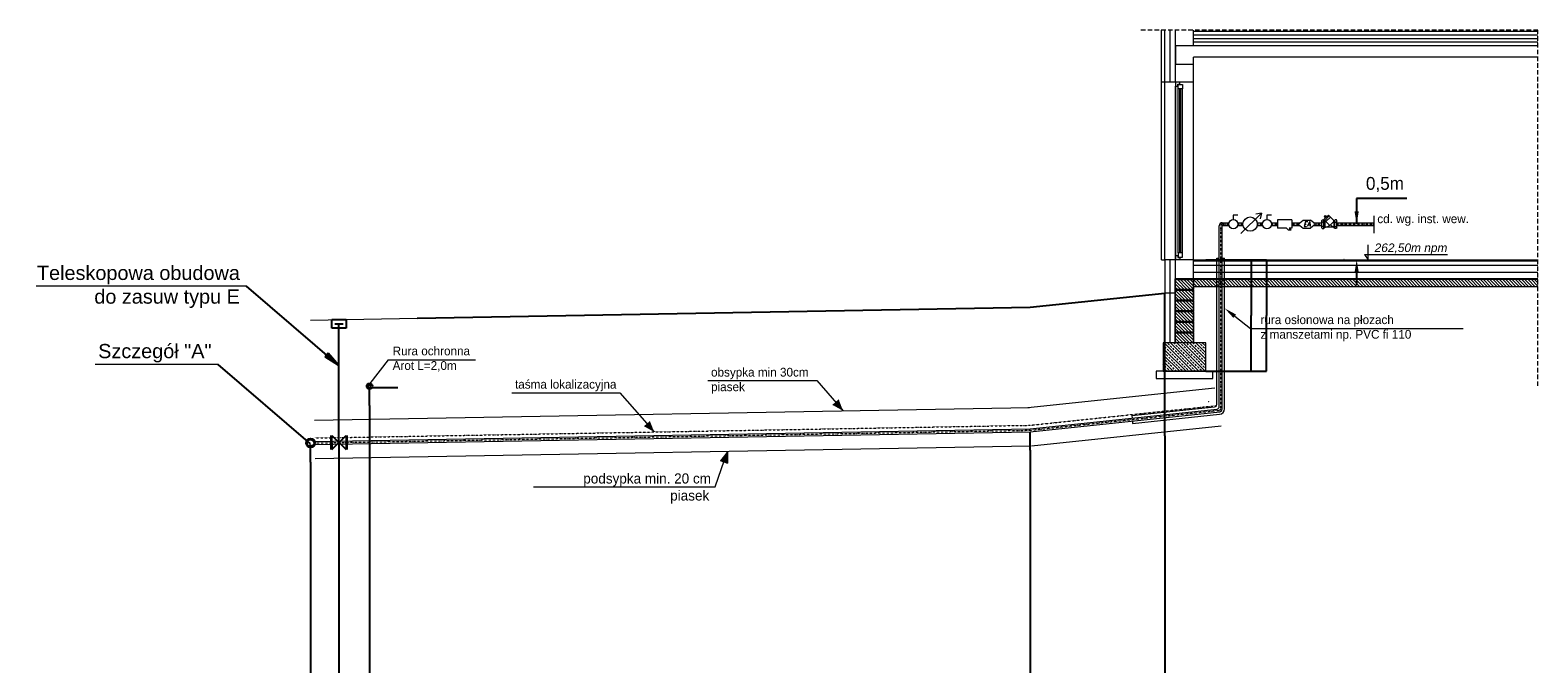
# Model space of a CAD drawing. Extents: x -34599 to 125690, y -105249 to 21518.
# Tile 2 of 64: x -1859 to 19369, y -28346 to -19429. Entities that reach past the tile are written whole.
import ezdxf
from ezdxf.enums import TextEntityAlignment as Align

# ---------------------------------------------------------------- set-up
doc = ezdxf.new("R2010")
doc.units = 0
doc.header["$MEASUREMENT"] = 0
doc.linetypes.add('DASHDOT', pattern=[500, 250, -125, 0, -125])
doc.linetypes.add('DASHED2', pattern=[9.524999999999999, 6.35, -3.175])
doc.layers.get('0').update_dxf_attribs({"linetype": 'CONTINUOUS'})
doc.layers.get('Defpoints').update_dxf_attribs({"linetype": 'CONTINUOUS'})
for name, color, linetype, lineweight in [('_P_EKO_armatura', 7, 'CONTINUOUS', 20), ('_P_EKO_budynek', 252, 'CONTINUOUS', 15), ('_P_EKO_obsypka', 253, 'CONTINUOUS', 9), ('_P_EKO_opis', 7, 'CONTINUOUS', 13), ('_P_EKO_przyłącze_wody', 162, 'CONTINUOUS', 15), ('_P_EKO_rura_ochronna', 250, 'CONTINUOUS', 13), ('_S_EKO_PODSYPKA', 4, 'CONTINUOUS', 15), ('obsybka', 6, 'CONTINUOUS', 13), ('obsypka', 253, 'CONTINUOUS', 9)]:
    doc.layers.add(name, color=color, linetype=linetype, lineweight=lineweight)
doc.layers.add('tekst', color=7, linetype='CONTINUOUS')
doc.styles.add('CP_ATTR', font='ROMANS.SHX')
doc.styles.add('CP_TXTCON_IT', font='ROMANS.SHX', dxfattribs={"width": 0.8, "oblique": 15})
doc.styles.get("Standard").update_dxf_attribs({"font": '-125'})
doc.dimstyles.new('ISO', dxfattribs={"dimtxt": 180, "dimasz": 180, "dimexe": 180, "dimexo": 180, "dimgap": 90, "dimtad": 1, "dimtoh": 1, "dimdec": 0, "dimzin": 0, "dimdsep": 46, "dimtxsty": 'Standard', "dimsah": 1, "dimcen": 90, "dimdle": 100, "dimadec": 4, "dimazin": 0, "dimtfac": 1, "dimtdec": 4, "dimtofl": 0, "dimtmove": 0, "dimatfit": 3, "dimfxl": 0, "dimtvp": 180, "dimtolj": 1, "dimtzin": 0, "dimarcsym": 0})
doc.dimstyles.get("Standard").update_dxf_attribs({"dimtxt": 0.18, "dimasz": 0.18, "dimexe": 0.18, "dimexo": 0.0625, "dimgap": 0.09, "dimtad": 0, "dimtih": 1, "dimtoh": 1, "dimdec": 4, "dimzin": 0, "dimdsep": 46, "dimtxsty": 'Standard', "dimcen": 0.09, "dimadec": 0, "dimazin": 0, "dimtfac": 1, "dimtdec": 4, "dimtofl": 0, "dimtmove": 0, "dimatfit": 3, "dimfxl": 0, "dimtolj": 1, "dimtzin": 0, "dimarcsym": 0})

# ---------------------------------------------------------------- blocks, each defined once
blk = doc.blocks.new('*D391')
at = {"layer": '_P_EKO_opis', "color": 0, "lineweight": -2}
for p, q in [((17524.98132457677, -21799.17649851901), (16817.83846743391, -21799.17649851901)), ((16817.83846743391, -21799.17649851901), (16817.83846743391, -22159.17649851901)), ((16643.59419643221, -22159.17649851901), (16637.83846743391, -22159.17649851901)), ((16643.59419643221, -22659.17649851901), (16637.83846743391, -22659.17649851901)), ((16817.83846743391, -22839.17649851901), (16817.83846743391, -23019.17649851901))]:
    blk.add_line(p, q, dxfattribs=at)
at = {"layer": '_P_EKO_opis', "color": 0}
for points in [[(16787.83846743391, -21979.17649851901), (16847.83846743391, -21979.17649851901), (16817.83846743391, -22159.17649851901)], [(16847.83846743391, -22839.17649851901), (16787.83846743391, -22839.17649851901), (16817.83846743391, -22659.17649851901)]]:
    blk.add_solid(points, dxfattribs=at)
at = {"layer": 'Defpoints', "color": 0}
for p in [(16823.59419643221, -22159.17649851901), (16817.83846743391, -22659.17649851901), (16823.59419643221, -22659.17649851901)]:
    blk.add_point(p, dxfattribs=at)
at = {"layer": '_P_EKO_opis', "color": 0, "linetype": 'ByBlock', "insert": (17216.40989600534, -21602.03364137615), "char_height": 180, "attachment_point": 5}
blk.add_mtext('\\A1;\\A1;0,5m', dxfattribs=at)
blk = doc.blocks.new('*D392')
at = {"color": 0, "linetype": 'ByBlock', "lineweight": -2}
for p, q in [((14693.99013893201, -22659.176641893), (15332.78252812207, -22659.17716505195)), ((15332.60252797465, -22659.35716490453), (15332.60188551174, -23443.82319240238)), ((15332.60124275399, -24228.64921990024), (15332.6018852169, -23444.18319240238)), ((14693.98885341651, -24228.8286968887), (15332.78124260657, -24228.82922004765))]:
    blk.add_line(p, q, dxfattribs=at)
at = {"color": 0}
for points in [[(15332.63252797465, -22659.3571649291), (15332.57252797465, -22659.35716487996), (15332.60252812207, -22659.17716490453)], [(15332.57124275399, -24228.64921987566), (15332.63124275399, -24228.64921992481), (15332.60124260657, -24228.82921990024)]]:
    blk.add_solid(points, dxfattribs=at)
at = {"layer": 'Defpoints', "color": 0}
for p in [(14693.92763893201, -22659.17664184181), (15332.60252812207, -22659.17716490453), (14693.92635341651, -24228.82869683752)]:
    blk.add_point(p, dxfattribs=at)
at = {"color": 0, "linetype": 'ByBlock', "insert": (15332.60188536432, -23444.00319240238), "char_height": 0.18, "attachment_point": 5}
blk.add_mtext('\\A1;1569.6521', dxfattribs=at)
blk = doc.blocks.new('*D398')
at = {"color": 0, "linetype": 'ByBlock', "lineweight": -2}
for p, q in [((14793.99013893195, -22659.17672373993), (15548.38444805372, -22659.17672373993)), ((15548.20444805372, -22659.35672373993), (15548.20444805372, -23443.82271728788)), ((15548.20444805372, -24228.64871083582), (15548.20444805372, -23444.18271728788)), ((14793.98885341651, -24228.82871083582), (15548.38444805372, -24228.82871083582))]:
    blk.add_line(p, q, dxfattribs=at)
at = {"color": 0}
for points in [[(15548.23444805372, -22659.35672373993), (15548.17444805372, -22659.35672373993), (15548.20444805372, -22659.17672373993)], [(15548.17444805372, -24228.64871083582), (15548.23444805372, -24228.64871083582), (15548.20444805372, -24228.82871083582)]]:
    blk.add_solid(points, dxfattribs=at)
at = {"layer": 'Defpoints', "color": 0}
for p in [(14793.92763893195, -22659.17672373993), (15548.20444805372, -22659.17672373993), (14793.92635341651, -24228.82871083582)]:
    blk.add_point(p, dxfattribs=at)
at = {"color": 0, "linetype": 'ByBlock', "insert": (15548.20444805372, -23444.00271728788), "char_height": 0.18, "attachment_point": 5}
blk.add_mtext('\\A1;1569.6520', dxfattribs=at)

msp = doc.modelspace()

# ---------------------------------------------------------------- hatches: boundary and pattern name
msp.add_hatch(color=256).paths.add_polyline_path([(2292.814243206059, -24025.84922194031), (2488.423189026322, -24149.60479829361), (2335.686139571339, -23974.83481750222), (2293.201279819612, -24026.09408773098)])
msp.add_hatch(color=256).paths.add_polyline_path([(2292.814243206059, -24025.84922194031), (2488.423189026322, -24149.60479829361), (2335.686139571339, -23974.83481750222), (2293.201279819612, -24026.09408773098)])
at = {"layer": '_P_EKO_budynek', "ltscale": 0.3}
h = msp.add_hatch(dxfattribs=at)
h.set_pattern_fill('ANSI31', color=256, scale=10, angle=180, style=0)
h.set_pattern_definition([(135, (128490.2460745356, -92593.44233281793), (22.45064030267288, 22.45064030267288), [])])
h.paths.add_polyline_path([(14518.92641626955, -23803.43686566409), (14518.92641626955, -23828.82871083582), (14518.92641626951, -23828.82873809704), (14393.83776886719, -23828.82872445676), (14393.83776886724, -23828.82871083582), (14393.83776885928, -23688.82871773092), (14518.9264087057, -23688.82871136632)])
h.paths.add_polyline_path([(14393.83776885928, -23688.82871773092), (14393.83776886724, -23828.82871083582), (14268.92641626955, -23828.82871083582), (14268.92641626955, -23688.82872408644)])
h.paths.add_polyline_path([(14518.92875627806, -22939.17650844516), (16200.09668692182, -22939.17650844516), (16200.09668692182, -23039.17650844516), (14518.92875627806, -23039.17650844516)])
h.paths.add_polyline_path([(16200.09668692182, -23039.17650844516), (16200.09668692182, -22939.17650844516), (19369.16112148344, -22939.17650844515), (19369.16112148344, -23039.17650844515)])
h.paths.add_polyline_path([(14518.92875627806, -22939.17650844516), (14518.92875627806, -23039.17650844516), (14518.92636583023, -23039.17650844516), (14518.92636844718, -23078.82867075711), (14393.83776882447, -23078.82865711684), (14393.83776881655, -22939.17650844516), (14518.92635923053, -22939.17650844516)])
h.paths.add_polyline_path([(14393.83776881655, -22939.17650844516), (14393.83776882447, -23078.82865711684), (14268.92877331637, -23078.82864349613), (14268.92877331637, -22939.1765083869), (14268.92877331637, -22939.17650844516)])
h.paths.add_polyline_path([(14268.92775332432, -23378.82867043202), (14268.92775332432, -23238.8286836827), (14393.83776883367, -23238.82867732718), (14393.83776884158, -23378.82868405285)])
h.paths.add_polyline_path([(14393.83776884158, -23378.82868405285), (14393.83776883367, -23238.82867732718), (14518.92637900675, -23238.82867096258), (14518.927736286, -23238.82867096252), (14518.927736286, -23378.82869769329), (14518.92638824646, -23378.82869769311)])
h.paths.add_polyline_path([(14393.83776885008, -23528.82869752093), (14393.83776884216, -23388.8286907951), (14518.92638890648, -23388.8286844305), (14518.92640863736, -23388.8286844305), (14518.92640863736, -23528.82871116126), (14518.92639814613, -23528.82871116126)])
h.paths.add_polyline_path([(14393.83776884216, -23388.8286907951), (14393.83776885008, -23528.82869752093), (14268.92642567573, -23528.82868389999), (14268.92642567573, -23388.82869715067)])
h.paths.add_polyline_path([(14268.92826332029, -23228.82865696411), (14268.92826332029, -23088.82867021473), (14393.83776882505, -23088.82866385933), (14393.83776883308, -23228.82867058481)])
h.paths.add_polyline_path([(14393.83776883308, -23228.82867058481), (14393.83776882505, -23088.82866385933), (14518.9263691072, -23088.82865749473), (14518.92824628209, -23088.82865749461), (14518.92824628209, -23228.82868422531), (14518.92637834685, -23228.82868422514)])
h.paths.add_polyline_path([(14268.92643330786, -23678.82869736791), (14268.92643330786, -23538.82871061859), (14393.83776885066, -23538.82870426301), (14393.8377688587, -23678.82871098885)])
h.paths.add_polyline_path([(14393.8377688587, -23678.82871098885), (14393.83776885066, -23538.82870426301), (14518.92639880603, -23538.82869789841), (14518.92641626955, -23538.82869789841), (14518.92641626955, -23678.82872462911), (14518.92640804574, -23678.82872462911)])
h = msp.add_hatch(dxfattribs=at)
h.set_pattern_fill('ANSI33', color=256, scale=10, angle=180, style=0)
h.set_pattern_definition([(135, (128490.2460745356, -92593.44233281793), (44.90128060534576, 44.90128060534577), []), (135, (128445.3447940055, -92593.44233281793), (44.90128060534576, 44.90128060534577), [31.75, -15.875])])
h.paths.add_polyline_path([(14693.92635341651, -23828.8287108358), (14693.92635341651, -24228.82812994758), (14693.92635341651, -24228.82871083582), (14599.91983367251, -24228.82871083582), (14599.91983367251, -24228.82812994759), (14393.83776890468, -24228.82665532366), (14393.83776888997, -24228.82665532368), (14393.83776886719, -23828.82871083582), (14518.92641794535, -23828.82871083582)])
h.paths.add_polyline_path([(14393.83776886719, -23828.82871083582), (14393.83776888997, -24228.82665532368), (14093.92635341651, -24228.82450930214), (14093.92635341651, -23828.82871083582), (14118.9236555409, -23828.82871083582), (14188.01945474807, -23828.82871083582), (14258.9264523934, -23828.82871083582), (14263.9264523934, -23828.82871083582), (14268.92641626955, -23828.82871083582), (14393.83776886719, -23828.82872445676)])
at = {"layer": '_P_EKO_obsypka', "lineweight": 13}
h = msp.add_hatch(color=7, dxfattribs=at)
h.paths.add_polyline_path([(9587.455662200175, -24785.88714783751), (9526.835510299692, -24631.75783830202), (9484.817169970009, -24668.49555521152)])
h.paths.add_polyline_path([(9442.798829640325, -24705.23327212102), (9587.455662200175, -24785.88714783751), (9484.817169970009, -24668.49555521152)])
h = msp.add_hatch(color=7, dxfattribs=at)
h.paths.add_polyline_path([(6927.185270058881, -25083.19696438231), (6866.565118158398, -24929.06765484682), (6824.546777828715, -24965.80537175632)])
h.paths.add_polyline_path([(6782.528437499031, -25002.54308866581), (6927.185270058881, -25083.19696438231), (6824.546777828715, -24965.80537175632)])
h = msp.add_hatch(color=7, dxfattribs=at)
h.paths.add_polyline_path([(7957.111158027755, -25354.93567229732), (7853.941336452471, -25484.49891859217), (7906.766302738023, -25502.51901028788)])
h.paths.add_polyline_path([(7959.591269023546, -25520.5391019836), (7957.111158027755, -25354.93567229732), (7906.766302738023, -25502.51901028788)])

# ---------------------------------------------------------------- linework, layer by layer
at = {"lineweight": 13}
for p, q in [((16420.92053391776, -22031.51621456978, -0.0002621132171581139), (16357.45355935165, -22094.9831891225, -0.0002621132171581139)), ((16362.10978120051, -22049.6037579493, -0.0002621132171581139), (16375.57141542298, -22036.15718120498, -0.0002621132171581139)), ((16371.85793448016, -22059.36282722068, -0.0002621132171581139), (16362.10978120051, -22049.6037579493, -0.0002621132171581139)), ((16369.39431501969, -22061.82369099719, -0.0002621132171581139), (16369.10843593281, -22064.3822621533, -0.0002621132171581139)), ((16369.10843593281, -22064.3822621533, -0.0002621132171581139), (16378.57024366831, -22073.85466521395, -0.0002621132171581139)), ((16369.39431501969, -22061.82369099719, -0.0002621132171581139), (16387.78318816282, -22043.45538669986, -0.0002621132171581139)), ((16433.0783755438, -22043.68767050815, -0.0002621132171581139), (16369.61140095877, -22107.1546450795, -0.0002621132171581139)), ((16371.85793448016, -22059.36282722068, -0.0002621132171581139), (16374.41686425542, -22059.07980734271, -0.0002621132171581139)), ((16374.41686425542, -22059.07980734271, -0.0002621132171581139), (16375.87551748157, -22055.34973807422, -0.0002621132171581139)), ((16383.87863620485, -22068.55217458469, -0.0002621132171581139), (16374.41686425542, -22059.07980734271, -0.0002621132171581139)), ((16385.31956870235, -22045.91625045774, -0.0002621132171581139), (16375.57141542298, -22036.15718120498, -0.0002621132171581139)), ((16385.03368511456, -22048.47486188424, -0.0002621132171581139), (16381.30198570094, -22049.92933962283, -0.0002621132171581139)), ((16385.03368511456, -22048.47486188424, -0.0002621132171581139), (16385.31956870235, -22045.91625045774, -0.0002621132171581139)), ((16394.49545706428, -22057.94722912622, -0.0002621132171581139), (16385.03368511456, -22048.47486188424, -0.0002621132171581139)), ((16448.94511919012, -22059.55441413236, -0.0002621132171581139), (16385.48495177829, -22123.01458157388, -0.0002621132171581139)), ((16387.78318816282, -22043.45538669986, -0.0002621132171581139), (16390.3420776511, -22043.17237125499, -0.0002621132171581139)), ((16390.3420776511, -22043.17237125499, -0.0002621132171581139), (16399.80388538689, -22052.64477431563, -0.0002621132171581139)), ((16493.38123404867, -22103.97691447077, -0.0002621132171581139), (16420.92053391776, -22031.51621456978, -0.0002621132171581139)), ((15705.06524244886, -22099.03119171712, -0.0002621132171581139), (15705.02538103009, -22213.22444003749, -0.0002621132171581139)), ((15828.33998620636, -22213.26748502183, -0.0002621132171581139), (15705.02538103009, -22213.22444003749, -0.0002621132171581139)), ((15904.78563377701, -22099.10090748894, -0.0002621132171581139), (15705.06524244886, -22099.03119171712, -0.0002621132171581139)), ((15854.50877037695, -22239.45454439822, -0.0002621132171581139), (15828.33998620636, -22213.26748502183, -0.0002621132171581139)), ((15869.03780699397, -22213.28169160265, -0.0002621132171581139), (15895.20659047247, -22239.46875030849, -0.0002621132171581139)), ((15904.74577305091, -22213.29415579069, -0.0002621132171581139), (15869.03780699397, -22213.28169160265, -0.0002621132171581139)), ((15904.78563377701, -22099.10090748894, -0.0002621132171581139), (15904.74577305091, -22213.29415579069, -0.0002621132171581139)), ((16328.19609765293, -22105.91144474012, -0.0002621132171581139), (16332.01283136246, -22097.49438743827, -0.0002621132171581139)), ((16328.19609765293, -22212.4415522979, -0.0002621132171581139), (16328.19609765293, -22105.91144474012, -0.0002621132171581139)), ((16328.19609765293, -22120.49008311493, -0.0002621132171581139), (16332.01289145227, -22128.90727294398, -0.0002621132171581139)), ((16332.01289145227, -22128.90727294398, -0.0002621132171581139), (16328.19609765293, -22144.42201493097, -0.0002621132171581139)), ((16332.01289145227, -22189.89438744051, -0.0002621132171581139), (16328.19609765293, -22174.68234801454, -0.0002621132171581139)), ((16328.19609765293, -22198.14735250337, -0.0002621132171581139), (16332.01289145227, -22189.89438744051, -0.0002621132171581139)), ((16328.19609765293, -22212.4415522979, -0.0002621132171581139), (16332.01283136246, -22220.69438744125, -0.0002621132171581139)), ((16332.01283136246, -22097.49438743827, -0.0002621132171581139), (16353.93620797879, -22097.49438743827, -0.0002621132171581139)), ((16332.01283136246, -22220.69438744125, -0.0002621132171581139), (16353.93620797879, -22220.69438744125, -0.0002621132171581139)), ((16353.93614788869, -22128.90727294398, -0.0002621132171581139), (16332.01289145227, -22128.90727294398, -0.0002621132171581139)), ((16353.93614788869, -22189.89438744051, -0.0002621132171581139), (16332.01289145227, -22189.89438744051, -0.0002621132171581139)), ((16357.75294168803, -22120.49008311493, -0.0002621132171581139), (16353.93614788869, -22128.90727294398, -0.0002621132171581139)), ((16353.93614788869, -22128.90727294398, -0.0002621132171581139), (16357.75294168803, -22144.42201493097, -0.0002621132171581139)), ((16353.93614788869, -22189.89438744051, -0.0002621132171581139), (16357.75294168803, -22174.68234801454, -0.0002621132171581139)), ((16357.75294168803, -22198.14735250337, -0.0002621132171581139), (16353.93614788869, -22189.89438744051, -0.0002621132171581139)), ((16357.75294168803, -22105.91144474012, -0.0002621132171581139), (16353.93620797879, -22097.49438743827, -0.0002621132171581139)), ((16357.75294168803, -22212.4415522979, -0.0002621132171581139), (16353.93620797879, -22220.69438744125, -0.0002621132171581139)), ((16435.00024287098, -22172.52987267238, -0.0002621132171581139), (16357.45355935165, -22094.9831891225, -0.0002621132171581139)), ((16357.75294168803, -22212.4415522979, -0.0002621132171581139), (16357.75294168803, -22105.91144474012, -0.0002621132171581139)), ((16357.75294168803, -22107.81335329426, -0.0002621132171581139), (16370.33146697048, -22107.81335329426, -0.0002621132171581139)), ((16370.33146697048, -22210.57675121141, -0.0002621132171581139), (16357.75294168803, -22210.57675121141, -0.0002621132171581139)), ((16370.33146697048, -22107.81335329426, -0.0002621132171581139), (16370.33146697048, -22210.57675121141, -0.0002621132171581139)), ((16370.33146697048, -22121.35317925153, -0.0002621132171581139), (16370.33146697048, -22196.83559564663, -0.0002621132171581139)), ((16370.33146697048, -22121.35317925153, -0.0002621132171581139), (16383.82354947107, -22121.35317925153, -0.0002621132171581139)), ((16370.33146697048, -22196.83559564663, -0.0002621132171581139), (16497.26072833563, -22196.83559564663, -0.0002621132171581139)), ((16495.24033085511, -22122.86761376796, -0.0002621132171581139), (16445.57807196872, -22172.52987267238, -0.0002621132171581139)), ((16509.83925361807, -22107.81335329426, -0.0002621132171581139), (16497.26072833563, -22107.81335329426, -0.0002621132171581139)), ((16497.26072833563, -22107.81335329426, -0.0002621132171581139), (16497.26072833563, -22210.57675121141, -0.0002621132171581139)), ((16497.26072833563, -22118.39749483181, -0.0002621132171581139), (16497.26072833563, -22196.83559564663, -0.0002621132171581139)), ((16497.26072833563, -22210.57675121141, -0.0002621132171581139), (16509.83925361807, -22210.57675121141, -0.0002621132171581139)), ((16509.83925361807, -22105.91144474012, -0.0002621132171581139), (16513.65598732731, -22097.49438743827, -0.0002621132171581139)), ((16509.83925361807, -22212.4415522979, -0.0002621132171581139), (16509.83925361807, -22105.91144474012, -0.0002621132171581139)), ((16509.83925361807, -22120.49008311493, -0.0002621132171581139), (16513.65604741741, -22128.90727294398, -0.0002621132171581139)), ((16513.65604741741, -22128.90727294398, -0.0002621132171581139), (16509.83925361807, -22144.42201493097, -0.0002621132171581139)), ((16513.65604741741, -22189.89438744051, -0.0002621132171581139), (16509.83925361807, -22174.68234801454, -0.0002621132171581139)), ((16509.83925361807, -22198.14735250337, -0.0002621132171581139), (16513.65604741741, -22189.89438744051, -0.0002621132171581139)), ((16509.83925361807, -22212.4415522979, -0.0002621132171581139), (16513.65598732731, -22220.69438744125, -0.0002621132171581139)), ((16535.57936394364, -22097.49438743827, -0.0002621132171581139), (16513.65598732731, -22097.49438743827, -0.0002621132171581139)), ((16535.57936394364, -22220.69438744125, -0.0002621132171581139), (16513.65598732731, -22220.69438744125, -0.0002621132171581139)), ((16513.65604741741, -22128.90727294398, -0.0002621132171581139), (16535.57930385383, -22128.90727294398, -0.0002621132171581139)), ((16513.65604741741, -22189.89438744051, -0.0002621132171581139), (16535.57930385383, -22189.89438744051, -0.0002621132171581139)), ((16539.39609765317, -22120.49008311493, -0.0002621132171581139), (16535.57930385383, -22128.90727294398, -0.0002621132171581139)), ((16535.57930385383, -22128.90727294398, -0.0002621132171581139), (16539.39609765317, -22144.42201493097, -0.0002621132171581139)), ((16535.57930385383, -22189.89438744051, -0.0002621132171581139), (16539.39609765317, -22174.68234801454, -0.0002621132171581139)), ((16539.39609765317, -22198.14735250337, -0.0002621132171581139), (16535.57930385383, -22189.89438744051, -0.0002621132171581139)), ((16539.39609765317, -22105.91144474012, -0.0002621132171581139), (16535.57936394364, -22097.49438743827, -0.0002621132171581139)), ((16539.39609765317, -22212.4415522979, -0.0002621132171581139), (16535.57936394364, -22220.69438744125, -0.0002621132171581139)), ((16539.39609765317, -22212.4415522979, -0.0002621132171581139), (16539.39609765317, -22105.91144474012, -0.0002621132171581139))]:
    msp.add_line(p, q, dxfattribs=at)
at = {"linetype": 'ByBlock', "lineweight": 13}
msp.add_line((15854.50877037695, -22239.45454439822, -0.0002621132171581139), (15895.20659047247, -22239.46875030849, -0.0002621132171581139), dxfattribs=at)
for p, q in [((2488.423189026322, -24149.60479829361), (1187.885835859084, -23033.03779524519)), ((2335.686139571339, -23974.83481750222), (2293.201279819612, -24026.09408773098)), ((2088.923655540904, -25249.85391067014), (788.3863023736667, -24133.28690762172))]:
    msp.add_line(p, q)
at = {"color": 94}
for p, q in [((12218.9236555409, -23329.1759421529), (14118.9236555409, -23129.1759421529)), ((12218.9236555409, -23329.1759421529), (14118.9236555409, -23129.1759421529)), ((3587.965631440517, -23482.53946084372), (12218.9236555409, -23329.1759421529)), ((3587.965631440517, -23482.53946084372), (12218.9236555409, -23329.1759421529))]:
    msp.add_line(p, q, dxfattribs=at)
at = {"color": 7}
for p, q in [((14118.9236555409, -25139.1759421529), (14118.9236555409, -23129.1759421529)), ((2918.923716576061, -24709.1749655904), (2918.923716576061, -24459.1749655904)), ((2918.923716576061, -24709.1749655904), (2918.923716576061, -34909.1759421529)), ((14118.9236555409, -25139.1759421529), (14118.9236555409, -24889.1759421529)), ((2088.923655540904, -25509.17594215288), (2088.923655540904, -25259.17594215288)), ((2375.81063701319, -25132.06518226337), (2375.81063701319, -25332.06518226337)), ((2388.923655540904, -25232.06518384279), (2388.923655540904, -25132.06518384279)), ((2388.923655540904, -25132.06518384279), (2588.923655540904, -25332.06518384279)), ((2388.923655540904, -25332.06518384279), (2588.923655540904, -25132.06518384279)), ((2388.923655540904, -25232.06518384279), (2388.923655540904, -25332.06518384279)), ((2488.923655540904, -25232.06518384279), (2488.923655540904, -34909.1759421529, 1)), ((2588.923655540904, -25132.06518384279), (2588.923655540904, -25332.06518384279)), ((2601.381023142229, -25132.06518226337), (2601.381023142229, -25332.06518226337)), ((12218.9236555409, -25339.17594215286), (12218.9236555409, -25089.1759421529)), ((14118.9236555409, -25139.1759421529), (14118.9236555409, -34909.1759421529)), ((12218.9236555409, -25339.17594215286), (12218.9236555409, -34909.1759421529)), ((2088.923655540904, -25509.17594215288), (2088.923655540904, -34909.1759421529))]:
    msp.add_line(p, q, dxfattribs=at)
at = {"color": 0}
for p, q in [((2388.988590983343, -23502.06541997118), (2588.988590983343, -23502.06541997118)), ((2388.988590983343, -23622.06541997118), (2388.988590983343, -23502.06541997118)), ((2428.988590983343, -23562.06541997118), (2548.988590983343, -23562.06541997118)), ((2488.923655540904, -25232.06518384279), (2488.923655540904, -23562.06541997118)), ((2588.988590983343, -23502.06541997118), (2588.988590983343, -23622.06541997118)), ((2588.988590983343, -23622.06541997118), (2388.988590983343, -23622.06541997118))]:
    msp.add_line(p, q, dxfattribs=at)
at = {"linetype": 'Continuous'}
for q in [(2335.686139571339, -23974.83481750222), (2292.814243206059, -24025.84922194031)]:
    msp.add_line((2488.423189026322, -24149.60479829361), q, dxfattribs=at)
at = {"color": 7, "lineweight": 13}
for q in [(2921.35058451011, -24399.09836651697), (4409.651759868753, -24066.97091980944)]:
    msp.add_line((3182.203795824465, -24066.97091980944), q, dxfattribs=at)
at = {"color": 1}
msp.add_line((2918.923716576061, -24459.1749655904), (3318.923716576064, -24459.1749655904), dxfattribs=at)
at = {"color": 7}
for centre, radius in [((2918.904975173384, -24439.02353395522), 40), ((2088.923655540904, -25239.17594215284), 62.5), ((2088.923655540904, -25239.17594215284), 50)]:
    msp.add_circle(centre, radius, dxfattribs=at)
at = {"color": 1}
msp.add_circle((2918.923716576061, -24439.1749655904), 20, dxfattribs=at)
at = {"lineweight": 13}
for centre, radius, start, end in [((16383.72887981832, -22121.86749912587, -0.0002621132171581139), 75.02041968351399, 272.1400315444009, 315.7871699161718), ((16440.28915741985, -22167.24095809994, -0.0002621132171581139), 7.479654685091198, 225.0000001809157, 314.9999998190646), ((16447.64067976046, -22185.20888648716, -0.0002621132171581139), 14.9593093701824, 50.30864164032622, 89.17218359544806), ((16511.74718629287, -22125.49139290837, -0.0002621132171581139), 72.80008741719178, 221.4659294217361, 258.522122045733), ((16482.80340495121, -22114.55474357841, -0.0002621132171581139), 14.9593093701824, 326.2411404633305, 45.00000004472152)]:
    msp.add_arc(centre, radius, start, end, dxfattribs=at)
at = {"layer": '_P_EKO_armatura', "lineweight": 13}
for p, q in [((15145.2697035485, -22034.59352577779, -0.0002621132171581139), (15081.08847136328, -22034.59352577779, -0.0002621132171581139)), ((15081.08847136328, -22034.59352577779, -0.0002621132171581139), (15081.08847136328, -22093.77255945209, -0.0002621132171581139)), ((15184.94375535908, -22289.09557153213, -0.0002621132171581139), (15478.06285063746, -22002.23035922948, -0.0002621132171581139)), ((15478.06285063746, -22002.23035922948, -0.0002621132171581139), (15396.61802866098, -22020.08094989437, -0.0002621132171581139)), ((15478.06285063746, -22002.23035922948, -0.0002621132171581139), (15458.46020028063, -22083.27132857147, -0.0002621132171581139)), ((15554.93412835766, -22034.59352577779, -0.0002621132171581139), (15554.93412835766, -22093.77255945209, -0.0002621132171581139)), ((15619.11536054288, -22034.59352577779, -0.0002621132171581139), (15554.93412835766, -22034.59352577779, -0.0002621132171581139)), ((15994.95864655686, -22158.86710802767, -0.0002621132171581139), (16062.51216866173, -22104.55250722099, -0.0002621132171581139)), ((15994.95864655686, -22158.86710802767, -0.0002621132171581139), (16062.51216866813, -22213.18170881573, -0.0002621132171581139)), ((16062.51216866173, -22104.55250722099, -0.0002621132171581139), (16168.66729671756, -22104.55250722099, -0.0002621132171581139)), ((16062.51216866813, -22213.18170881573, -0.0002621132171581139), (16168.66729672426, -22213.18170881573, -0.0002621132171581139)), ((16236.22081882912, -22158.86710799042, -0.0002621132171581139), (16168.66729671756, -22104.55250722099, -0.0002621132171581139)), ((16236.22081882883, -22158.86710799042, -0.0002621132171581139), (16168.66729671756, -22104.55250722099, -0.0002621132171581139)), ((16236.22081882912, -22158.86710799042, -0.0002621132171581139), (16168.66729672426, -22213.18170877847, -0.0002621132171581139)), ((16236.22081882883, -22158.86710799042, -0.0002621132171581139), (16168.66729672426, -22213.18170877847, -0.0002621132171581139))]:
    msp.add_line(p, q, dxfattribs=at)
for centre, radius in [((15317.99110926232, -22158.84603961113, -0.0002621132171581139), 100.5939359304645), ((15081.08847136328, -22158.86710802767, -0.0002621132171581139), 65.09454855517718), ((15554.93412835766, -22158.86710802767, -0.0002621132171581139), 65.09454855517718)]:
    msp.add_circle(centre, radius, dxfattribs=at)
at = {"layer": '_P_EKO_budynek', "linetype": 'DASHED2', "ltscale": 10}
for p, q in [((19369.16112148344, -19429.17651207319, -8.412160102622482e-05), (13779.28850596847, -19429.17651207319, -8.412160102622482e-05)), ((19369.16112148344, -24435.50242006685, -0.0002417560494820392), (19369.16112148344, -19429.17651207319, -9.111327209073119e-05))]:
    msp.add_line(p, q, dxfattribs=at)
at = {"layer": '_P_EKO_budynek', "ltscale": 0.3}
for p, q in [((14068.92462393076, -20159.20807234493, -0.0001452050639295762), (14068.92462393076, -19429.17651207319, -0.0001452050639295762)), ((14118.92386979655, -20159.17649851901, -0.0001607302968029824), (14118.92448072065, -19429.17651207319, -0.0001481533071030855)), ((14188.01945466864, -19429.17651207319, 1.927031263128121e-05), (14188.01945468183, -20159.19971619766, 5.557778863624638e-06)), ((14268.92641230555, -20159.17649851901, -3.516023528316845e-05), (14268.92641151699, -19429.17651207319, -4.187913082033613e-05)), ((14518.92614011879, -19619.17651207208, 6.565185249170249e-05), (14518.92612757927, -19429.17651207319, 6.255959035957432e-05)), ((19369.16112148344, -19449.17651207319, -8.412160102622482e-05), (14518.92635153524, -19449.17651207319, -8.412160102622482e-05)), ((19369.16112148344, -19499.17651207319, -8.412160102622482e-05), (14518.92635153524, -19499.17651207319, -8.412160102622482e-05)), ((14268.92641175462, -19649.17626256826, -0.0001115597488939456), (14268.92602880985, -19649.17626256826, -0.0001115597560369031)), ((19369.16112148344, -19549.17651207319, -8.412160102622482e-05), (14518.92635086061, -19549.17651207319, -8.412160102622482e-05)), ((19369.16112148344, -19599.25019437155, -7.53422735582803e-05), (14518.92635086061, -19599.25019437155, -7.53422735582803e-05)), ((19369.16112148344, -19649.17638094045, -1.642656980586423e-05), (14518.92635153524, -19649.17626837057, -0.000106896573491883)), ((14268.92641194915, -19829.17626256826, -0.000111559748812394), (14268.92602463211, -19829.17626256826, -0.0001115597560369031)), ((19369.16112148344, -19809.17638071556, -1.660730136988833e-05), (14518.92615444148, -19809.17626837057, -0.00010689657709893)), ((14518.92617575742, -20159.17649851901, 7.444038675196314e-05), (14518.9263508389, -19909.17626869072, -0.0002090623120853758)), ((14518.92620347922, -20159.17649851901, -0.0002520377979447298), (14068.92347061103, -20159.20807242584, -0.000174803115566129)), ((14068.9236555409, -22659.17594545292, -0.000134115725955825), (14068.92349054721, -20159.17650181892, -0.0001748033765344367)), ((14118.9236555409, -22659.17594215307, -0.000134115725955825), (14118.92349054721, -20159.17649851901, -0.0001748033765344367)), ((14518.92634075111, -22659.17594215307, 0.0001151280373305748), (14518.92617575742, -20159.17649851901, 7.444038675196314e-05)), ((14268.9265804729, -20219.17649851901, -7.78510842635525e-06), (14268.92634834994, -22659.17141071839, -3.422637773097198e-05)), ((14268.92655003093, -21539.17141071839, -1.125276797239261e-05), (14268.92655003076, -20219.17649851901, -1.125276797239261e-05)), ((14303.92655003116, -22564.17257251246, -1.125276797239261e-05), (14303.92655003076, -20254.17649851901, -1.125276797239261e-05)), ((14326.4265500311, -22564.17257251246, -1.125276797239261e-05), (14326.42655003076, -20254.17649851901, -1.125276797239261e-05)), ((14341.4265500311, -22564.17257251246, -1.125276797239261e-05), (14341.4265500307, -20254.17649851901, -1.125276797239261e-05)), ((14363.92655003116, -22564.17257251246, -1.125276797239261e-05), (14363.92655003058, -20254.17649851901, -0.0002520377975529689)), ((14268.92655003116, -22659.17594215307, 2.557242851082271e-06), (14268.92641275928, -20579.22056851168, -3.129416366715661e-05)), ((16979.06039260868, -22659.17851332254, -0.0001901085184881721), (16979.06039260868, -22448.75933659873, -0.0001901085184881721)), ((14068.92177759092, -22659.17651191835, -2.529160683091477e-05), (14068.92177759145, -22659.17594215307, -2.52915970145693e-05)), ((14068.92177758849, -22659.17916213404, -2.529165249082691e-05), (14118.9236555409, -22659.17651207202, -0.000134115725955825)), ((14518.92634075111, -22659.17594215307, 0.0001151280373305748), (14118.9236555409, -22659.17594215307, -0.000134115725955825)), ((14118.9236555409, -22659.17651207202, -0.000134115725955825), (14118.9236555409, -23828.82871386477, -0.000134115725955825)), ((14173.38342584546, -22659.17594215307, 0.0001770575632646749), (14173.38342584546, -22659.17649708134, 0.0001770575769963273)), ((14188.01945472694, -22659.17594215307, -4.140101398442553e-05), (14188.01945474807, -23828.82871083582, -6.337141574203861e-05)), ((14268.92641529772, -22929.17651206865, -9.665247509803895e-06), (14268.92641500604, -22659.17594215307, -1.215032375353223e-05)), ((14518.92630070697, -22659.17649851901, -0.000175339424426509), (19369.16112148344, -22659.18047077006, -0.0002044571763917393)), ((19369.16112148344, -22679.17650844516, -0.0002417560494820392), (14518.92630070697, -22679.17650844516, -0.0002417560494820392)), ((14518.92635857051, -22929.17651198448, 0.0001195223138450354), (14518.92634075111, -22659.17594215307, 0.0001151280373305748)), ((16927.97794352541, -22587.0950959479, -0.0001901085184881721), (18095.86442054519, -22587.0950959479, -0.0001901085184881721)), ((16927.97794352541, -22587.0950959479, -0.0001901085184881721), (16979.06039260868, -22659.17851332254, -0.0001901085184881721)), ((19369.16112148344, -22739.17650844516, -0.0002417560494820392), (14518.92630070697, -22739.17650844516, -0.0002417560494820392)), ((19369.16112148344, -22838.56499622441, -0.0002417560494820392), (14518.92630070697, -22838.56499622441, -0.0002417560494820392)), ((14258.9264523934, -23129.1759421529, -0.0001988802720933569), (14118.9236555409, -23129.1759421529)), ((14258.9264523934, -22929.17651207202, -0.0001988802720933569), (14258.9264523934, -23828.82871386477, -0.0001988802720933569)), ((19369.16112148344, -22929.17651035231, -0.0001328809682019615), (14258.9264523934, -22929.17651207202, -0.0001988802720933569)), ((14263.9264523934, -23828.82871386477, -0.0001988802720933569), (14263.9264523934, -22934.17651207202, -0.0001988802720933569)), ((19369.16112148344, -22939.05783655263, -2.800888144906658e-06), (14268.92626810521, -22939.17650844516, -1.384878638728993e-06)), ((19369.16112148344, -22939.17650844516, -0.00011542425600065), (14268.92626810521, -22939.17650844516, -1.384878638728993e-06)), ((19369.16112148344, -22934.17650844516, -0.0002417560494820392), (14268.92635384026, -22934.17650844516, -0.0002417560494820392)), ((14268.92641626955, -23828.82871386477, -1.384878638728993e-06), (14268.92641530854, -22939.17650844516, -9.573207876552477e-06)), ((19369.16112148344, -23039.17650844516, -0.0002417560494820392), (14518.92630070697, -23039.17650844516, -0.0002417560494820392)), ((14518.92641794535, -23828.82871023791, 0.0001341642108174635), (14518.92635923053, -22939.17650844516, 0.0001196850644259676)), ((2088.733978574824, -23509.17931252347), (3587.965631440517, -23482.53946084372))]:
    msp.add_line(p, q, dxfattribs=at)
for points, elevation in [([(14518.9263508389, -19649.17626837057), (14268.92635314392, -19649.17626837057), (14268.92635314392, -19909.17626869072), (14518.9263508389, -19909.17626869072), (14518.92615444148, -19809.17626837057)], -0.0002090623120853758), ([(14518.92635153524, -19649.17626837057), (14518.92635153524, -19619.17651207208)], -3.651388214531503e-05), ([(14268.92641230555, -20159.17649851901), (14268.92641230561, -20219.17649851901), (14298.92641230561, -20219.17649851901), (14298.92641230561, -20189.17649851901), (14328.92641230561, -20189.17649851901), (14328.92641230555, -20159.17649851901), (14268.92641230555, -20159.17649851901)], -0.0002520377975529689), ([(14268.92655003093, -22659.17257251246), (14268.92655003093, -22599.17257251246), (14298.92655003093, -22599.17257251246), (14298.92655003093, -22629.17257251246), (14328.92655003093, -22629.17257251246), (14328.92655003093, -22659.17257251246), (14268.92655003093, -22659.17257251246)], 2.557188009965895e-06), ([(14518.92824628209, -23228.82868422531), (14268.92826332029, -23228.82865696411), (14268.92826332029, -23088.82867021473), (14518.92824628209, -23088.82865749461), (14518.92824628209, -23228.82868422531)], -6.337141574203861e-05), ([(14518.92875627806, -23078.8286707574), (14268.92877331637, -23078.82864349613), (14268.92877331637, -22938.82865674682), (14518.92875627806, -22938.8286440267), (14518.92875627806, -23078.8286707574)], -6.337141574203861e-05), ([(14518.927736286, -23378.82869769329), (14268.92775332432, -23378.82867043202), (14268.92775332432, -23238.8286836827), (14518.927736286, -23238.82867096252), (14518.927736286, -23378.82869769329)], -6.337141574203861e-05), ([(14518.92640863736, -23528.82871116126), (14268.92642567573, -23528.82868389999), (14268.92642567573, -23388.82869715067), (14518.92640863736, -23388.8286844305), (14518.92640863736, -23528.82871116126)], -6.337141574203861e-05), ([(14518.92641626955, -23678.82872462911), (14268.92643330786, -23678.82869736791), (14268.92643330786, -23538.82871061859), (14518.92641626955, -23538.82869789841), (14518.92641626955, -23678.82872462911)], -6.337141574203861e-05), ([(14518.92641626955, -23828.82873809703), (14268.92641626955, -23828.82871083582), (14268.92641626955, -23688.82872408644), (14518.92641626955, -23688.82871136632), (14518.92641626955, -23828.82873809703)], -6.337141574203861e-05)]:
    msp.add_lwpolyline(points, dxfattribs=dict(at, elevation=elevation))
for points, elevation in [([(14303.92641230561, -20194.17649851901), (14363.92641230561, -20194.17649851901), (14363.92641230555, -20254.17649851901), (14303.92641230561, -20254.17649851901)], -0.0002520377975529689), ([(14303.92655003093, -22624.17257251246), (14363.92655003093, -22624.17257251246), (14363.92655003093, -22564.17257251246), (14303.92655003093, -22564.17257251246)], 2.557188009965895e-06), ([(14693.92635341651, -23828.82871083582), (14093.92635341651, -23828.82871083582), (14093.92635341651, -24228.82869683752), (14693.92635341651, -24228.82869683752)], -6.337141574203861e-05), ([(14793.92635341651, -24228.82871083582), (13993.92635341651, -24228.82871083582), (13993.92635341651, -24328.82871083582), (14793.92635341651, -24328.82871083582)], -8.856563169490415e-05)]:
    msp.add_lwpolyline(points, close=True, dxfattribs=dict(at, elevation=elevation))
at = {"layer": '_P_EKO_obsypka', "color": 7, "lineweight": 13}
for p, q in [((15101.10775971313, -23454.18399714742, -0.0002621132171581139), (15324.93362400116, -23627.97128693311, -0.0002621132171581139)), ((15324.93362400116, -23627.97128693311, -0.0002621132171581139), (15385.28009454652, -23627.97128693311, -0.0002621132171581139)), ((15385.28009454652, -23627.97128693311, -0.0002621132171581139), (18316.23269092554, -23627.97128693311, -0.0002621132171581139)), ((7683.424608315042, -24360.99173717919), (9215.958663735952, -24360.99173717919)), ((9215.958663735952, -24360.99173717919), (9587.455662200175, -24785.88714783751)), ((4922.954909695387, -24530.41808215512), (6443.876459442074, -24530.41808215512)), ((6443.876459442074, -24530.41808215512), (6927.185270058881, -25083.19696438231)), ((9526.835510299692, -24631.75783830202), (9442.798829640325, -24705.23327212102)), ((7786.190264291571, -25855.98142731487), (7957.111158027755, -25354.93567229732)), ((7853.941336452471, -25484.49891859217), (7959.591269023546, -25520.5391019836)), ((5227.322770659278, -25855.98142731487), (7786.190264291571, -25855.98142731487))]:
    msp.add_line(p, q, dxfattribs=at)
at = {"layer": '_P_EKO_obsypka', "color": 6, "linetype": 'DASHDOT', "ltscale": 0.01}
for p, q in [((12213.689416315, -24989.45066950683), (14847.36194497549, -24712.22198227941)), ((2146.885394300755, -25168.1381270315), (12218.03534561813, -24989.18383372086))]:
    msp.add_line(p, q, dxfattribs=at)
at = {"layer": '_P_EKO_obsypka', "color": 7, "lineweight": 13, "ltscale": 0.01}
msp.add_line((7957.111158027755, -25354.93567229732), (7959.591269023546, -25520.5391019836), dxfattribs=at)
at = {"layer": '_P_EKO_obsypka', "color": 7, "lineweight": 13}
msp.add_solid([(15082.70930342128, -23477.87992097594, -0.0002621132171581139), (14958.93221674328, -23343.79325939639, -0.0002621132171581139), (15119.50621600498, -23430.48807331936, -0.0002621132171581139)], dxfattribs=at)
at = {"layer": '_P_EKO_opis'}
msp.add_line((17057.84552123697, -22043.73381255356, -0.0002621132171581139), (17057.84552123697, -22284.81191413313, -0.0002621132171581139), dxfattribs=at)
at = {"layer": '_P_EKO_opis', "color": 5, "lineweight": 13}
msp.add_arc((14928.93221674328, -22184.17649851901, -0.0002621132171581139), 5, 90, 180, dxfattribs=at)
at = {"layer": '_P_EKO_przyłącze_wody', "color": 5, "lineweight": 13}
for p, q in [((14883.93221674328, -24727.13956407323, -3.201805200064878e-06), (14883.93221674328, -22179.17649851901, -0.0002621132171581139)), ((14923.93221674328, -24758.52351986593, -0.0002621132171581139), (14923.93221674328, -22184.17649851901, -0.0002621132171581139)), ((14925.09198204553, -22139.17649851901, -0.0002621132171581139), (15019.04348648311, -22139.17649851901, -0.0002621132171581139)), ((14928.93221674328, -22179.17649851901, -0.0002621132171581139), (15019.24327017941, -22179.17649851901, -0.0002621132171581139)), ((15142.93367254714, -22179.17649851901, -0.0002621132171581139), (15219.47302774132, -22179.17649851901, -0.0002621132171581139)), ((15143.13345624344, -22139.17649851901, -0.0002621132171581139), (15219.33894710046, -22139.17649851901, -0.0002621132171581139)), ((15416.50919078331, -22179.17649851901, -0.0002621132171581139), (15493.08892717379, -22179.17649851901, -0.0002621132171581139)), ((15416.64327142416, -22139.17649851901, -0.0002621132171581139), (15492.88914347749, -22139.17649851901, -0.0002621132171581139)), ((15616.77932954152, -22179.17649851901, -0.0002621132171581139), (15705.03726613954, -22179.17649851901, -0.0002621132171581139)), ((15616.97911323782, -22139.17649851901, -0.0002621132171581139), (15705.05122893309, -22139.17649851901, -0.0002621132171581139)), ((15904.75768228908, -22179.17649851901, -0.0002621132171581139), (16020.21835278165, -22179.17649851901, -0.0002621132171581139)), ((15904.77164484, -22139.17649851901, -0.0002621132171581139), (16019.44874691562, -22139.17649851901, -0.0002621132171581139)), ((16210.9611125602, -22179.17649851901, -0.0002621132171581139), (16328.19609765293, -22179.17649851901, -0.0002621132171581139)), ((16211.73071849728, -22139.17649851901, -0.0002621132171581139), (16328.19609765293, -22139.17649851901, -0.0002621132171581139)), ((16539.39609765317, -22139.17649851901, -0.0002621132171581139), (17057.84552123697, -22139.17649851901, -0.0002621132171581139)), ((16539.39609765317, -22179.17649851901, -0.0002621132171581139), (17057.84552123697, -22179.17649851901, -0.0002621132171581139)), ((12218.9236555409, -25039.1759421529), (14852.59618420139, -24761.94725492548)), ((12218.9236555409, -25079.1759421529), (14890.85347674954, -24797.92017149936)), ((2147.773704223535, -25218.13023546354), (12218.9236555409, -25039.1759421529)), ((2148.484239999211, -25258.11760995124), (12218.9236555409, -25079.1759421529))]:
    msp.add_line(p, q, dxfattribs=at)
at = {"layer": '_P_EKO_przyłącze_wody', "color": 2, "linetype": 'DASHDOT', "ltscale": 0.01}
for p, q in [((14903.58630598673, -24758.50906249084), (14903.93221674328, -22179.17649851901, -0.0002621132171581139)), ((14923.93221674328, -22159.17649851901, -0.0002621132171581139), (15015.99465806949, -22159.17649851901, -0.0002621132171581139)), ((15146.18228465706, -22159.17649851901, -0.0002621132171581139), (15217.39771612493, -22159.17649851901, -0.0002621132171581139)), ((15418.5845023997, -22159.17649851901, -0.0002621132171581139), (15489.84031506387, -22159.17649851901, -0.0002621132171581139)), ((15620.02794165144, -22159.17649851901, -0.0002621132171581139), (15705.04424753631, -22159.17649851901, -0.0002621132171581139)), ((15904.76466356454, -22159.17649851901, -0.0002621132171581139), (15995.34344948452, -22159.17649851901, -0.0002621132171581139)), ((16235.83601585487, -22159.17649851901, -0.0002621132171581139), (16328.19609765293, -22159.17649851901, -0.0002621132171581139)), ((16539.39609765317, -22159.17649851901, -0.0002621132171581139), (17057.84552123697, -22159.17649851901, -0.0002621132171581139)), ((12216.82995985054, -25059.28583309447), (14888.75978105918, -24778.03006244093)), ((2151.413734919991, -25238.06239862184), (12218.56833157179, -25059.17909878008))]:
    msp.add_line(p, q, dxfattribs=at)
at = {"layer": '_P_EKO_przyłącze_wody', "color": 5, "lineweight": 13}
for centre, radius, start, end in [((14925.09198204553, -22180.33626382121, -0.0002621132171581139), 41.15976530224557, 90, 180), ((14883.93221674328, -24758.52351986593, -0.0002621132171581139), 40, 272.1786803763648, 0)]:
    msp.add_arc(centre, radius, start, end, dxfattribs=at)
at = {"layer": '_P_EKO_przyłącze_wody', "color": 2, "linetype": 'DASHDOT', "ltscale": 0.01}
for centre, start, end in [((14923.93221674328, -22179.17649851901, -0.0002621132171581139), 90, 180), ((14883.58630598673, -24758.50906249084), 272.1786803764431, 0)]:
    msp.add_arc(centre, 20, start, end, dxfattribs=at)
at = {"layer": '_P_EKO_przyłącze_wody', "color": 5, "lineweight": 13, "extrusion": (-1.06963217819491e-08, 1.016150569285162e-07, 0.9999999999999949)}
msp.add_arc((14848.93221674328, -24727.13956407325, -0.002675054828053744), 35, 276.0090059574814, 1.191090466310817e-11, dxfattribs=at)
at = {"layer": '_P_EKO_rura_ochronna'}
for p, q in [((14848.01551008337, -24695.72689840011, -0.0002621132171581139), (14848.01551008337, -22639.39433018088, -0.0002621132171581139)), ((14848.01551008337, -22639.39433018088, -0.0002621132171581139), (14883.01551008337, -22639.39433018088, -0.0002621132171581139)), ((14923.93221674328, -22639.17649851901, -0.0002621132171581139), (14958.93221674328, -22639.17649851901, -0.0002621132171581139)), ((14958.93221674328, -24758.52351986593, -0.0002621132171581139), (14958.93221674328, -22639.17649851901, -0.0002621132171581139)), ((13652.68554201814, -24853.06026667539, -0.0001431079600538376), (14816.6794775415, -24730.53458925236, -0.0002589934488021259)), ((13664.17786049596, -24962.23729221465, 0.0003057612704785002), (14886.78341547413, -24833.46930470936, -0.0002621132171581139)), ((13652.68554201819, -24853.06026667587, -0.0001431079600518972), (13656.34950947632, -24887.86795752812)), ((13660.51826470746, -24927.42914092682, 0.0001626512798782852), (13664.18223216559, -24962.23683177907, 0.000305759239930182))]:
    msp.add_line(p, q, dxfattribs=at)
for centre, radius, start in [((14733.93221674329, -24649.18011286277, -0.000175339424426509), 5, 272.1786803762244), ((14883.93221674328, -24758.52351986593, -0.0002621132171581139), 75, 272.1786803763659)]:
    msp.add_arc(centre, radius, start, 0, dxfattribs=at)
at = {"layer": '_P_EKO_rura_ochronna', "extrusion": (9.955849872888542e-08, 0, 0.999999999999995)}
msp.add_arc((14813.01551008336, -24695.72689840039, 0.001216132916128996), 35, 276.0090059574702, 1.191090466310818e-11, dxfattribs=at)
at = {"layer": '_S_EKO_PODSYPKA', "ltscale": 0.01}
for p, q in [((12187.51822018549, -24740.82430627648), (14821.19074884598, -24463.59561904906)), ((2142.443844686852, -24918.17758487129), (12213.59379600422, -24739.22329156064)), ((12239.86061244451, -25278.07703273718), (14911.79043365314, -24996.82126208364)), ((2152.037479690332, -25458.08604367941), (12222.47689523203, -25279.14437588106))]:
    msp.add_line(p, q, dxfattribs=at)
at = {"layer": 'obsybka', "color": 7}
for p, q in [((1187.885835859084, -23033.03779524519), (-1776.662375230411, -23033.03779524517)), ((788.3863023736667, -24133.28690762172), (-943.1287146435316, -24133.28690762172))]:
    msp.add_line(p, q, dxfattribs=at)

# ---------------------------------------------------------------- texts
at = {"linetype": 'ByBlock', "lineweight": 13, "style": 'CP_ATTR', "flags": 9}
for tag, text, p in [('NAME', 'Zawór zwrotny, gwintowany, skośny', (16328.03554186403, -22159.16269192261, -0.0002621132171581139)), ('FLOW', '', (16328.03554186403, -22159.16291137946, -0.0002621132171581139)), ('CHARACTER', '', (16328.03554186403, -22159.16313083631, -0.0002621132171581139)), ('TEMPERATURE', '', (16328.03554186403, -22159.16338959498, -0.0002621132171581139)), ('NUMBER', '', (16328.03554186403, -22159.16360905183, -0.0002621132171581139)), ('PRODUCT-TYPE', '', (16328.03554186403, -22159.16385156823, -0.0002621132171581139)), ('ORDER-NO', '', (16328.03554186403, -22159.16410537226, -0.0002621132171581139)), ('OTHER', '', (16328.03587607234, -22159.16269220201, -0.0002621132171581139)), ('PN', 'PN16', (16328.03587063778, -22159.16291139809, -0.0002621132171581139)), ('PRODUCER', '', (16328.03603094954, -22159.16291137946, -0.0002621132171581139)), ('VOLTAGE', '', (16328.036191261, -22159.163620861, -0.0002621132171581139)), ('ARTICLE', "1 1/2''", (16328.03623745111, -22159.16265180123, -0.0002621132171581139)), ('WEIGHT', '', (16328.03629179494, -22159.16314210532, -0.0002621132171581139)), ('GROUP', '', (16328.03631081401, -22159.16338436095, -0.0002621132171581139)), ('POWER', '', (16328.03631353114, -22159.164134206, -0.0002621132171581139)), ('DN', 'DN40', (16328.03656894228, -22159.16388617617, -0.0002621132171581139))]:
    msp.add_attdef(tag, text=text, height=8.800000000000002e-05, dxfattribs=at).set_placement(p, align=Align.MIDDLE_LEFT)
at = {"layer": '_P_EKO_budynek', "ltscale": 0.3, "insert": (18095.86442054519, -22587.0950959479, -0.0001901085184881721), "char_height": 120, "width": 1059.932924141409, "attachment_point": 9}
msp.add_mtext('{\\fArial|b0|i1|c238|p34;262,50m npm}', dxfattribs=at)
at = {"layer": '_P_EKO_obsypka', "color": 7, "linetype": 'Continuous', "lineweight": 13}
for s, p in [('cd. wg. inst. wew.', (17108.65291390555, -22145.05009851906, -0.0002621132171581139)), ('rura osłonowa na płozach ', (15464.06889454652, -23565.50431571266, -0.0002621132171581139)), ('z manszetami np. PVC fi 110', (15463.94569454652, -23770.83764904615, -0.0002621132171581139))]:
    msp.add_text(s, height=123.2, dxfattribs=at).set_placement(p)
at = {"layer": '_P_EKO_obsypka', "color": 7, "lineweight": 13}
for s, insert, char_height, width, attachment_point in [('obsypka min 30cm\\Ppiasek', (7727.869264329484, -24180.6736282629), 123.2, 10003.7028784, 1), ('taśma lokalizacyjna', (4967.399565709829, -24350.09997323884), 123.2, 1535.027255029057, 1), ('podsypka min. 20 cm', (7726.466711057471, -25666.24446358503), 142.296, 2420.818723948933, 3), ('piasek', (7152.213320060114, -25905.83244730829), 142.296, 11554.276824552, 1)]:
    msp.add_mtext(s, dxfattribs=dict(at, insert=insert, char_height=char_height, width=width, attachment_point=attachment_point))
at = {"layer": '_P_EKO_opis', "lineweight": 13, "insert": (16115.58973268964, -22158.86710802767, -0.0002621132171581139), "char_height": 198, "width": 182.5510353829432, "attachment_point": 5, "style": 'CP_TXTCON_IT'}
msp.add_mtext('\\H0.3556x;EA', dxfattribs=at)
at = {"layer": 'obsypka', "color": 7, "lineweight": 13, "insert": (3244.557868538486, -23881.61915317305), "char_height": 123.2, "width": 1535.027255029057, "attachment_point": 1}
msp.add_mtext('Rura ochronna \\PArot L=2,0m', dxfattribs=at)
at = {"layer": 'tekst', "char_height": 200, "width": 2968.908048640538, "attachment_point": 3}
for s, insert in [('\\fArial|b0|i0;Teleskopowa obudowa do zasuw typu E', (1093.739308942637, -22744.59595497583)), ('\\fArial|b0|i0;Szczegó\\fArial|b0|i0|c238;ł "A"', (694.2397754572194, -23844.84506735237))]:
    msp.add_mtext(s, dxfattribs=dict(at, insert=insert))

# ---------------------------------------------------------------- dimensions: what is measured, and where the dimension line sits
at = {"linetype": 'ByBlock'}
dim = msp.add_aligned_dim(p1=(14693.92635341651, -24228.82869683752, -6.337141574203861e-05), p2=(14693.92763893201, -22659.17664184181, -0.0001763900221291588), distance=-638.6748891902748, dimstyle='Standard', override={"dimtmove": 2}, dxfattribs=at)
dim.commit()
dim.dimension.update_dxf_attribs({"geometry": '*D392', "text_midpoint": (15332.60188536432, -23444.00319240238)})
dim = msp.add_linear_dim(base=(15548.20444805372, -22659.17672373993), p1=(14793.92635341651, -24228.82871083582, -8.856563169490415e-05), p2=(14793.92763893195, -22659.17672373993), angle=90, dimstyle='Standard', override={"dimtmove": 2}, dxfattribs=at)
dim.commit()
dim.dimension.update_dxf_attribs({"geometry": '*D398', "text_midpoint": (15548.20444805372, -23444.00271728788)})
at = {"layer": '_P_EKO_opis'}
dim = msp.add_linear_dim(base=(16817.83846743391, -22659.17649851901, -0.0002621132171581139), p1=(16823.59419643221, -22159.17649851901, -0.0002621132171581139), p2=(16823.59419643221, -22659.17649851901, -0.0002621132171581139), angle=90, text='\\A1;0,5m', dimstyle='ISO', dxfattribs=at)
dim.commit()
dim.dimension.update_dxf_attribs({"geometry": '*D391', "text_midpoint": (17216.40989600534, -21799.17649851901, -0.0002621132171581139), "dimtype": 160})

doc.saveas('drawing.dxf')
